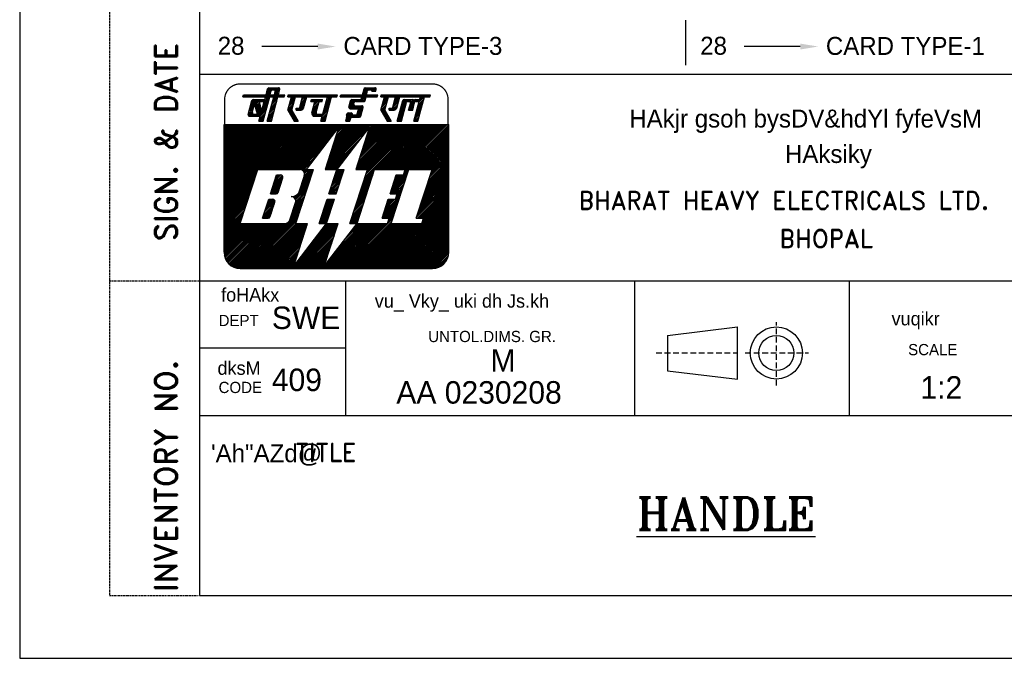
# Model space of a CAD drawing. Extents: x -1863 to -1443, y -136 to 458.
# Tile 1 of 4: x -1863 to -1644, y -136 to 6. Entities that reach past the tile are written whole.
import ezdxf
from ezdxf.enums import TextEntityAlignment as Align

# ---------------------------------------------------------------- set-up
doc = ezdxf.new("R2010")
doc.units = 0
doc.header["$LTSCALE"] = 0.1
doc.linetypes.add('DASHED', pattern=[0.75, 0.5, -0.25])
doc.linetypes.add('HIDDEN', pattern=[9.525, 6.35, -3.175])
doc.layers.get('0').update_dxf_attribs({"linetype": 'CONTINUOUS'})
doc.layers.add('6', color=2, linetype='CONTINUOUS')
doc.layers.add('TEXT', color=3, linetype='CONTINUOUS')
doc.styles.add('HINDI', font='hindi')
doc.styles.add('ROMAND', font='romand')
doc.styles.add('ROMANT', font='romant.shx')

# ---------------------------------------------------------------- blocks, each defined once
blk = doc.blocks.new('*X17')
at = {"color": 0}
for p, q in [((31.56, 28.02), (32.19, 28.65)), ((31.62, 28.26), (32.25, 28.89)), ((31.69, 28.51), (32.28, 29.1)), ((31.75, 28.75), (32.11, 29.1)), ((31.82, 28.99), (31.93, 29.1)), ((31.23, 26.81), (31.86, 27.44)), ((31.3, 27.06), (31.93, 27.68)), ((31.36, 27.3), (31.99, 27.93)), ((31.43, 27.54), (32.06, 28.17)), ((31.49, 27.78), (32.12, 28.41)), ((31.16, 26.39), (31.73, 26.96)), ((31.17, 26.57), (31.8, 27.2)), ((31.34, 26.39), (31.67, 26.72)), ((31.52, 26.39), (31.6, 26.48))]:
    blk.add_line(p, q, dxfattribs=at)
blk = doc.blocks.new('*X16')
at = {"color": 0}
for p, q in [((29.69, 27.92), (30.56, 28.79)), ((29.76, 28.17), (30.38, 28.79)), ((29.82, 28.41), (30.2, 28.79)), ((29.89, 28.65), (30.03, 28.79)), ((30.5, 28.56), (30.73, 28.79)), ((30.62, 27.97), (31.44, 28.79)), ((30.66, 28.54), (30.91, 28.79)), ((30.69, 28.21), (31.14, 28.67)), ((30.73, 28.44), (31.07, 28.77)), ((31.15, 28.67), (31.26, 28.79)), ((31.39, 28.56), (31.62, 28.79)), ((31.57, 28.56), (31.75, 28.75)), ((29.43, 26.96), (30.06, 27.59)), ((29.5, 27.2), (30.13, 27.83)), ((29.56, 27.44), (30.19, 28.07)), ((29.63, 27.68), (30.26, 28.31)), ((30.56, 27.73), (31.19, 28.36)), ((30.63, 27.62), (31.12, 28.12)), ((30.8, 27.62), (31.06, 27.88)), ((30.98, 27.62), (30.99, 27.64)), ((29.3, 26.47), (29.93, 27.1)), ((29.37, 26.72), (30, 27.34)), ((29.4, 26.39), (29.87, 26.86)), ((29.57, 26.39), (29.8, 26.62))]:
    blk.add_line(p, q, dxfattribs=at)
blk = doc.blocks.new('*X15')
at = {"color": 0}
for p, q in [((27.5, 27.86), (28.13, 28.49)), ((27.57, 28.1), (28.2, 28.73)), ((27.63, 28.34), (28.26, 28.97)), ((27.7, 28.58), (28.22, 29.1)), ((27.76, 28.82), (28.04, 29.1)), ((27.83, 29.06), (27.86, 29.1)), ((28.5, 27.62), (29.39, 28.5)), ((28.82, 28.12), (29.45, 28.74)), ((28.89, 28.36), (29.52, 28.99)), ((28.95, 28.6), (29.45, 29.1)), ((29.02, 28.84), (29.28, 29.1)), ((29.08, 29.08), (29.1, 29.1)), ((27.44, 27.62), (28.07, 28.24)), ((27.51, 27.51), (28, 28)), ((27.57, 27.39), (27.94, 27.76)), ((27.64, 27.28), (27.93, 27.57)), ((27.7, 27.17), (27.99, 27.46)), ((28.36, 27.65), (28.56, 27.85)), ((28.36, 27.83), (28.38, 27.85)), ((28.68, 27.62), (29.32, 28.26)), ((28.86, 27.62), (29.26, 28.02)), ((29.08, 27.67), (29.17, 27.76)), ((27.76, 27.06), (28.06, 27.35)), ((27.83, 26.95), (28.12, 27.24)), ((27.89, 26.83), (28.19, 27.13)), ((27.96, 26.72), (28.25, 27.01)), ((28.02, 26.61), (28.32, 26.9)), ((28.09, 26.5), (28.38, 26.79)), ((28.16, 26.39), (28.44, 26.68)), ((28.33, 26.39), (28.51, 26.56)), ((28.51, 26.39), (28.57, 26.45))]:
    blk.add_line(p, q, dxfattribs=at)
blk = doc.blocks.new('*X14')
at = {"color": 0}
for p, q in [((27.48, 29.25), (27.56, 29.33)), ((27.51, 29.1), (27.74, 29.33)), ((27.69, 29.1), (27.92, 29.33)), ((27.86, 29.1), (28.09, 29.33)), ((28.04, 29.1), (28.27, 29.33)), ((28.22, 29.1), (28.45, 29.33)), ((28.39, 29.1), (28.62, 29.33)), ((28.57, 29.1), (28.8, 29.33)), ((28.75, 29.1), (28.98, 29.33)), ((28.92, 29.1), (29.15, 29.33)), ((29.1, 29.1), (29.33, 29.33)), ((29.28, 29.1), (29.51, 29.33)), ((29.45, 29.1), (29.68, 29.33)), ((29.63, 29.1), (29.86, 29.33)), ((29.81, 29.1), (30.04, 29.33)), ((29.98, 29.1), (30.21, 29.33)), ((30.16, 29.1), (30.39, 29.33)), ((30.34, 29.1), (30.57, 29.33)), ((30.51, 29.1), (30.74, 29.33)), ((30.69, 29.1), (30.92, 29.33)), ((30.87, 29.1), (31.1, 29.33)), ((31.04, 29.1), (31.27, 29.33)), ((31.22, 29.1), (31.45, 29.33)), ((31.4, 29.1), (31.63, 29.33)), ((31.57, 29.1), (31.8, 29.33)), ((31.75, 29.1), (31.98, 29.33)), ((31.93, 29.1), (32.16, 29.33)), ((32.11, 29.1), (32.34, 29.33)), ((32.28, 29.1), (32.51, 29.33)), ((32.46, 29.1), (32.69, 29.33)), ((32.64, 29.1), (32.87, 29.33)), ((32.81, 29.1), (32.93, 29.22))]:
    blk.add_line(p, q, dxfattribs=at)
blk = doc.blocks.new('*X13')
at = {"color": 0}
for p, q in [((23.88, 27.95), (24.72, 28.79)), ((23.95, 28.19), (24.55, 28.79)), ((24.01, 28.43), (24.37, 28.79)), ((24.08, 28.67), (24.19, 28.79)), ((24.67, 28.56), (24.9, 28.79)), ((24.85, 28.56), (25.08, 28.79)), ((25.02, 28.56), (25.56, 29.1)), ((25.2, 28.56), (25.74, 29.1)), ((25.32, 29.03), (25.39, 29.1)), ((25.38, 28.56), (25.76, 28.94)), ((25.56, 28.56), (25.69, 28.7)), ((23.92, 27.81), (24.44, 28.33)), ((24.06, 27.77), (24.45, 28.17)), ((24.23, 27.77), (24.56, 28.1)), ((24.41, 27.77), (24.74, 28.1)), ((24.55, 26.85), (25.43, 27.73)), ((24.59, 27.77), (24.92, 28.1)), ((24.73, 26.85), (25.37, 27.49)), ((24.76, 27.77), (25.09, 28.1)), ((24.87, 27.34), (25.49, 27.96)), ((24.9, 27.72), (25.27, 28.1)), ((24.93, 27.59), (25.42, 28.07)), ((23.63, 26.99), (23.95, 27.31)), ((23.69, 27.23), (23.76, 27.29)), ((23.7, 26.88), (24.13, 27.31)), ((23.84, 26.85), (24.26, 27.26)), ((24.02, 26.85), (24.29, 27.12)), ((24.2, 26.85), (24.43, 27.08)), ((24.38, 26.85), (24.61, 27.08)), ((24.91, 26.85), (25.3, 27.25)), ((25.08, 26.85), (25.24, 27.01))]:
    blk.add_line(p, q, dxfattribs=at)
blk = doc.blocks.new('*X12')
at = {"color": 0}
for p, q in [((22.95, 29.14), (23.14, 29.33)), ((23.09, 29.1), (23.32, 29.33)), ((23.27, 29.1), (23.5, 29.33)), ((23.44, 29.1), (23.67, 29.33)), ((23.62, 29.1), (23.85, 29.33)), ((23.8, 29.1), (24.03, 29.33)), ((23.97, 29.1), (24.2, 29.33)), ((24.15, 29.1), (24.38, 29.33)), ((24.33, 29.1), (24.56, 29.33)), ((24.5, 29.1), (24.73, 29.33)), ((24.68, 29.1), (24.91, 29.33)), ((24.86, 29.1), (25.09, 29.33)), ((25.03, 29.1), (25.26, 29.33)), ((25.21, 29.1), (25.44, 29.33)), ((25.39, 29.1), (25.62, 29.33)), ((25.56, 29.1), (25.79, 29.33)), ((25.74, 29.1), (25.97, 29.33)), ((25.92, 29.1), (26.15, 29.33)), ((26.09, 29.1), (26.32, 29.33)), ((26.27, 29.1), (26.5, 29.33)), ((26.45, 29.1), (26.68, 29.33)), ((26.63, 29.1), (26.86, 29.33)), ((26.8, 29.1), (27.03, 29.33)), ((26.98, 29.1), (27.08, 29.2))]:
    blk.add_line(p, q, dxfattribs=at)
blk = doc.blocks.new('*X11')
at = {"color": 0}
for p, q in [((25.44, 29.33), (26.21, 30.1)), ((25.45, 29.52), (26.03, 30.1)), ((25.52, 29.76), (25.86, 30.1)), ((25.58, 30), (25.67, 30.09)), ((25.62, 29.33), (25.95, 29.66)), ((26.16, 29.87), (26.39, 30.1)), ((26.33, 29.87), (26.56, 30.1)), ((26.44, 29.8), (26.74, 30.1)), ((26.54, 29.72), (26.89, 30.07)), ((26.71, 29.72), (26.94, 29.95)), ((25.79, 29.33), (25.89, 29.42))]:
    blk.add_line(p, q, dxfattribs=at)
blk = doc.blocks.new('*X10')
at = {"color": 0}
for p, q in [((23.56, 26.39), (24.02, 26.85)), ((23.6, 26.61), (23.84, 26.85)), ((23.67, 26.85), (23.7, 26.88)), ((23.74, 26.39), (24.1, 26.75)), ((23.92, 26.39), (24.04, 26.51))]:
    blk.add_line(p, q, dxfattribs=at)
blk = doc.blocks.new('*X9')
at = {"color": 0}
for p, q in [((17.09, 29.11), (17.31, 29.33)), ((17.26, 29.1), (17.49, 29.33)), ((17.43, 29.1), (17.66, 29.33)), ((17.61, 29.1), (17.84, 29.33)), ((17.79, 29.1), (18.02, 29.33)), ((17.96, 29.1), (18.19, 29.33)), ((18.14, 29.1), (18.37, 29.33)), ((18.32, 29.1), (18.55, 29.33)), ((18.49, 29.1), (18.72, 29.33)), ((18.67, 29.1), (18.9, 29.33)), ((18.85, 29.1), (19.08, 29.33)), ((19.02, 29.1), (19.25, 29.33)), ((19.2, 29.1), (19.43, 29.33)), ((19.38, 29.1), (19.61, 29.33)), ((19.55, 29.1), (19.78, 29.33)), ((19.7, 28.71), (19.77, 28.79)), ((19.72, 28.56), (19.95, 28.79)), ((19.73, 29.1), (19.96, 29.33)), ((19.9, 28.56), (20.13, 28.79)), ((19.91, 29.1), (20.14, 29.33)), ((20.07, 28.56), (20.3, 28.79)), ((20.08, 29.1), (20.31, 29.33)), ((20.25, 28.56), (20.48, 28.79)), ((20.26, 29.1), (20.49, 29.33)), ((20.43, 28.56), (20.66, 28.79)), ((20.44, 29.1), (20.67, 29.33)), ((20.61, 29.1), (20.84, 29.33)), ((20.61, 28.56), (20.84, 28.79)), ((20.78, 28.56), (20.95, 28.73)), ((20.79, 29.1), (21.02, 29.33)), ((20.97, 29.1), (21.2, 29.33)), ((21.15, 29.1), (21.38, 29.33)), ((21.32, 29.1), (21.55, 29.33)), ((21.5, 29.1), (21.73, 29.33)), ((21.68, 29.1), (21.91, 29.33)), ((21.85, 29.1), (22.08, 29.33)), ((22.03, 29.1), (22.26, 29.33)), ((22.21, 29.1), (22.44, 29.33)), ((22.38, 29.1), (22.61, 29.33))]:
    blk.add_line(p, q, dxfattribs=at)
blk = doc.blocks.new('*X8')
at = {"color": 0}
for p, q in [((17.18, 27.97), (17.81, 28.59)), ((17.25, 28.21), (17.88, 28.84)), ((17.31, 28.45), (17.94, 29.08)), ((17.38, 28.69), (17.79, 29.1)), ((17.44, 28.93), (17.61, 29.1)), ((18.44, 27.98), (19.07, 28.61)), ((18.5, 28.22), (19.13, 28.85)), ((18.57, 28.47), (19.2, 29.09)), ((18.63, 28.71), (19.02, 29.1)), ((18.7, 28.95), (18.85, 29.1)), ((19.94, 27.89), (20.57, 28.52)), ((20, 28.13), (20.43, 28.56)), ((20.07, 28.38), (20.25, 28.56)), ((21.19, 27.91), (21.82, 28.54)), ((21.26, 28.15), (21.89, 28.78)), ((21.32, 28.39), (21.95, 29.02)), ((21.39, 28.63), (21.85, 29.1)), ((21.45, 28.88), (21.68, 29.1)), ((17.12, 27.72), (17.75, 28.35)), ((17.13, 27.56), (17.68, 28.11)), ((17.19, 27.44), (17.62, 27.87)), ((17.26, 27.33), (17.55, 27.63)), ((17.32, 27.22), (17.61, 27.51)), ((17.39, 27.11), (17.68, 27.4)), ((18.01, 27.73), (18.13, 27.85)), ((18.07, 27.62), (18.31, 27.85)), ((18.25, 27.62), (19, 28.37)), ((18.43, 27.62), (18.94, 28.13)), ((18.61, 27.62), (18.87, 27.89)), ((19.77, 27.2), (20.37, 27.8)), ((19.81, 27.41), (20.44, 28.04)), ((19.82, 27.07), (20.31, 27.56)), ((19.87, 27.65), (20.5, 28.28)), ((20.92, 26.93), (21.56, 27.57)), ((21, 27.19), (21.63, 27.81)), ((21.06, 27.43), (21.69, 28.06)), ((21.13, 27.67), (21.76, 28.3)), ((17.45, 27), (17.74, 27.29)), ((17.51, 26.88), (17.81, 27.18)), ((17.58, 26.77), (17.87, 27.06)), ((17.64, 26.66), (17.94, 26.95)), ((17.71, 26.55), (18, 26.84)), ((17.77, 26.44), (18.07, 26.73)), ((17.9, 26.39), (18.13, 26.62)), ((18.08, 26.39), (18.19, 26.5)), ((18.26, 26.39), (18.26, 26.39)), ((19.91, 26.98), (20.25, 27.32)), ((20.04, 26.93), (20.3, 27.19)), ((20.21, 26.93), (20.44, 27.16)), ((20.39, 26.93), (20.62, 27.16)), ((20.57, 26.93), (20.8, 27.16)), ((20.74, 26.93), (20.97, 27.16)), ((20.8, 26.46), (21.43, 27.09)), ((20.87, 26.7), (21.5, 27.33)), ((20.91, 26.39), (21.37, 26.85)), ((21.09, 26.39), (21.3, 26.61))]:
    blk.add_line(p, q, dxfattribs=at)
blk = doc.blocks.new('*X7')
at = {"color": 0}
for p, q in [((13.41, 28.26), (13.71, 28.56)), ((13.45, 28.12), (13.89, 28.56)), ((13.46, 28.49), (13.51, 28.54)), ((13.49, 27.98), (13.95, 28.44)), ((13.53, 27.85), (13.98, 28.3)), ((13.57, 27.71), (14.01, 28.16)), ((13.6, 27.57), (14.05, 28.02)), ((13.64, 27.43), (14.08, 27.87)), ((13.68, 27.29), (14.12, 27.73)), ((13.72, 27.16), (14.15, 27.59)), ((13.9, 27.16), (14.17, 27.43)), ((14.08, 27.16), (14.1, 27.18))]:
    blk.add_line(p, q, dxfattribs=at)
blk = doc.blocks.new('*X6')
at = {"color": 0}
for p, q in [((12.91, 27.94), (13.46, 28.49)), ((12.97, 28.18), (13.59, 28.79)), ((13.04, 28.42), (13.41, 28.79)), ((13.1, 28.66), (13.23, 28.79)), ((13.51, 28.54), (13.76, 28.79)), ((13.71, 28.56), (13.94, 28.79)), ((13.89, 28.56), (14.12, 28.79)), ((14.06, 28.56), (14.29, 28.79)), ((14.24, 28.56), (14.47, 28.79)), ((14.42, 28.56), (14.49, 28.63)), ((12.7, 27.02), (13.19, 27.51)), ((12.72, 27.21), (13.26, 27.76)), ((12.78, 27.45), (13.32, 28)), ((12.84, 27.69), (13.39, 28.24)), ((12.79, 26.94), (13.15, 27.29)), ((12.96, 26.93), (13.22, 27.18)), ((13.14, 26.93), (13.37, 27.16)), ((13.32, 26.93), (13.55, 27.16)), ((13.49, 26.93), (13.72, 27.16)), ((13.67, 26.93), (13.9, 27.16)), ((13.85, 26.93), (14.08, 27.16)), ((14.03, 26.93), (14.04, 26.94))]:
    blk.add_line(p, q, dxfattribs=at)
blk = doc.blocks.new('*X5')
at = {"color": 0}
for p, q in [((12.13, 29.1), (12.36, 29.33)), ((12.15, 29.3), (12.18, 29.33)), ((12.31, 29.1), (12.54, 29.33)), ((12.48, 29.1), (12.71, 29.33)), ((12.66, 29.1), (12.89, 29.33)), ((12.84, 29.1), (13.07, 29.33)), ((13.01, 29.1), (13.24, 29.33)), ((13.19, 29.1), (13.42, 29.33)), ((13.37, 29.1), (13.6, 29.33)), ((13.54, 29.1), (13.77, 29.33)), ((13.72, 29.1), (13.95, 29.33)), ((13.9, 29.1), (14.13, 29.33)), ((14.07, 29.1), (14.3, 29.33)), ((14.25, 29.1), (14.48, 29.33)), ((14.43, 29.1), (14.66, 29.33)), ((14.6, 29.1), (14.83, 29.33)), ((14.78, 29.1), (15.01, 29.33)), ((14.96, 29.1), (15.19, 29.33)), ((15.13, 29.1), (15.36, 29.33)), ((15.31, 29.1), (15.54, 29.33)), ((15.49, 29.1), (15.72, 29.33)), ((15.66, 29.1), (15.89, 29.33)), ((15.84, 29.1), (16.07, 29.33)), ((16.02, 29.1), (16.25, 29.33)), ((16.2, 29.1), (16.43, 29.33)), ((16.37, 29.1), (16.6, 29.33)), ((16.55, 29.1), (16.76, 29.31))]:
    blk.add_line(p, q, dxfattribs=at)
blk = doc.blocks.new('*X4')
at = {"color": 0}
for p, q in [((14.69, 29.36), (15.43, 30.1)), ((14.75, 29.6), (15.25, 30.1)), ((14.81, 29.84), (15.07, 30.1)), ((14.83, 29.33), (15.25, 29.74)), ((15.37, 29.87), (15.6, 30.1)), ((15.55, 29.87), (15.78, 30.1)), ((15.62, 29.41), (16.21, 30)), ((15.67, 29.81), (15.96, 30.1)), ((15.68, 29.65), (16.12, 30.09)), ((15.72, 29.33), (16.18, 29.79)), ((15.01, 29.33), (15.18, 29.5)), ((15.89, 29.33), (16.12, 29.55))]:
    blk.add_line(p, q, dxfattribs=at)
blk = doc.blocks.new('*X3')
at = {"color": 0}
for p, q in [((14.3, 27.91), (14.93, 28.54)), ((14.36, 28.15), (14.99, 28.78)), ((14.43, 28.39), (15.05, 29.02)), ((14.49, 28.63), (14.96, 29.1)), ((14.56, 28.87), (14.78, 29.1)), ((15.23, 27.96), (15.86, 28.59)), ((15.29, 28.2), (15.92, 28.83)), ((15.36, 28.44), (15.99, 29.07)), ((15.42, 28.68), (15.84, 29.1)), ((15.49, 28.92), (15.66, 29.1)), ((14.04, 26.94), (14.67, 27.57)), ((14.1, 27.18), (14.73, 27.81)), ((14.17, 27.43), (14.8, 28.05)), ((14.23, 27.67), (14.86, 28.3)), ((14.97, 26.99), (15.6, 27.62)), ((15.04, 27.23), (15.66, 27.86)), ((15.1, 27.48), (15.73, 28.1)), ((15.17, 27.72), (15.79, 28.34)), ((13.91, 26.46), (14.54, 27.09)), ((13.97, 26.7), (14.6, 27.33)), ((14.02, 26.39), (14.47, 26.85)), ((14.19, 26.39), (14.41, 26.61)), ((14.84, 26.51), (15.47, 27.14)), ((14.9, 26.39), (15.41, 26.9)), ((14.91, 26.75), (15.54, 27.38)), ((15.08, 26.39), (15.34, 26.65)), ((15.25, 26.39), (15.28, 26.41))]:
    blk.add_line(p, q, dxfattribs=at)
blk = doc.blocks.new('*X2')
at = {"color": 0}
for p, q in [((10, 17.42), (18.58, 26)), ((10, 17.6), (18.4, 26)), ((10, 17.78), (18.22, 26)), ((10, 17.95), (18.05, 26)), ((10, 18.13), (17.87, 26)), ((10, 18.31), (17.69, 26)), ((10, 18.49), (17.51, 26)), ((10, 18.66), (17.34, 26)), ((10, 18.84), (17.16, 26)), ((10, 19.02), (16.98, 26)), ((10, 19.19), (16.81, 26)), ((10, 19.37), (16.63, 26)), ((10, 19.55), (16.45, 26)), ((10, 19.72), (16.28, 26)), ((10, 19.9), (16.1, 26)), ((10, 20.08), (15.92, 26)), ((10, 20.25), (15.75, 26)), ((10, 20.43), (15.57, 26)), ((10, 20.61), (15.39, 26)), ((10, 20.78), (15.22, 26)), ((10, 20.96), (15.04, 26)), ((10, 21.14), (14.86, 26)), ((10, 21.31), (14.69, 26)), ((10, 21.49), (14.51, 26)), ((10, 21.67), (14.33, 26)), ((10, 21.84), (14.16, 26)), ((10, 22.02), (13.98, 26)), ((10, 22.2), (13.8, 26)), ((10, 22.37), (13.63, 26)), ((10, 22.55), (13.45, 26)), ((10, 22.73), (13.27, 26)), ((10, 22.9), (13.1, 26)), ((10, 23.08), (12.92, 26)), ((10, 23.26), (12.74, 26)), ((10, 23.44), (12.56, 26)), ((10, 23.61), (12.39, 26)), ((10, 23.79), (12.21, 26)), ((10, 23.97), (12.03, 26)), ((10, 24.14), (11.86, 26)), ((10, 24.32), (11.68, 26)), ((10, 24.5), (11.5, 26)), ((10, 24.67), (11.33, 26)), ((10, 24.85), (11.15, 26)), ((10, 25.03), (10.97, 26)), ((10, 25.2), (10.8, 26)), ((10, 25.38), (10.62, 26)), ((10, 25.56), (10.44, 26)), ((10, 25.73), (10.27, 26)), ((10, 25.91), (10.09, 26)), ((13.75, 21), (18.75, 26)), ((13.93, 21), (18.93, 26)), ((14.11, 21), (19.11, 26)), ((14.28, 21), (19.28, 26)), ((14.46, 21), (19.46, 26)), ((14.64, 21), (19.64, 26)), ((14.81, 21), (19.81, 26)), ((14.99, 21), (19.99, 26)), ((15.17, 21), (20.17, 26)), ((15.34, 21), (20.34, 26)), ((15.52, 21), (20.52, 26)), ((15.7, 21), (20.7, 26)), ((15.87, 21), (20.87, 26)), ((16.05, 21), (21.05, 26)), ((16.23, 21), (21.23, 26)), ((16.4, 21), (21.4, 26)), ((16.58, 21), (21.58, 26)), ((16.76, 21), (21.76, 26)), ((16.93, 21), (21.93, 26)), ((17.11, 21), (22.11, 26)), ((17.29, 21), (22.29, 26)), ((17.46, 21), (22.46, 26)), ((17.64, 21), (22.64, 26)), ((17.82, 21), (22.82, 26)), ((17.99, 21), (22.99, 26)), ((18.17, 21), (22.37, 25.2)), ((21.28, 21.11), (26.18, 26)), ((21.35, 21), (26.35, 26)), ((21.37, 21.37), (26, 26)), ((21.45, 21.63), (25.82, 26)), ((21.53, 21), (25.9, 25.37)), ((21.54, 21.89), (25.65, 26)), ((21.62, 22.16), (25.47, 26)), ((21.71, 22.42), (25.29, 26)), ((21.8, 22.68), (25.12, 26)), ((21.88, 22.94), (24.94, 26)), ((21.97, 23.2), (24.76, 26)), ((22.05, 23.46), (24.59, 26)), ((22.14, 23.73), (24.41, 26)), ((22.22, 23.99), (24.23, 26)), ((22.31, 24.25), (24.06, 26)), ((22.39, 24.51), (23.88, 26)), ((22.48, 24.77), (23.7, 26)), ((22.56, 25.04), (23.53, 26)), ((22.65, 25.3), (23.35, 26)), ((22.73, 25.56), (23.17, 26)), ((24.7, 21.17), (29.54, 26)), ((24.71, 21), (29.71, 26)), ((24.79, 21.43), (29.36, 26)), ((24.87, 21.69), (29.18, 26)), ((24.89, 21), (29.89, 26)), ((24.96, 21.95), (29.01, 26)), ((25.04, 22.22), (28.83, 26)), ((25.07, 21), (30.07, 26)), ((25.13, 22.48), (28.65, 26)), ((25.21, 22.74), (28.47, 26)), ((25.24, 21), (30.24, 26)), ((25.3, 23), (28.3, 26)), ((25.39, 23.26), (28.12, 26)), ((25.42, 21), (30.42, 26)), ((25.47, 23.53), (27.94, 26)), ((25.56, 23.79), (27.77, 26)), ((25.6, 21), (30.6, 26)), ((25.61, 19.95), (31.66, 26)), ((25.64, 24.05), (27.59, 26)), ((25.69, 20.21), (31.48, 26)), ((25.73, 24.31), (27.41, 26)), ((25.77, 21), (30.77, 26)), ((25.78, 20.48), (31.3, 26)), ((25.81, 24.57), (27.24, 26)), ((25.86, 20.74), (31.13, 26)), ((25.9, 24.83), (27.06, 26)), ((25.95, 21), (30.95, 26)), ((25.98, 25.1), (26.88, 26)), ((26.07, 25.36), (26.71, 26)), ((26.15, 25.62), (26.53, 26)), ((26.83, 21), (31.83, 26)), ((27.01, 21), (32.01, 26)), ((27.19, 21), (32.19, 26)), ((27.36, 21), (32.36, 26)), ((27.54, 21), (32.54, 26)), ((27.72, 21), (32.72, 26)), ((27.89, 21), (32.89, 26)), ((28.07, 21), (33.07, 26)), ((28.25, 21), (33.25, 26)), ((28.42, 21), (33.42, 26)), ((28.6, 21), (33.6, 26)), ((28.78, 21), (33.78, 26)), ((28.95, 21), (33.95, 26)), ((29.13, 21), (34.13, 26)), ((29.31, 21), (34.31, 26)), ((29.49, 21), (34.49, 26)), ((29.66, 21), (34.66, 26)), ((29.84, 21), (34.84, 26)), ((29.96, 20.41), (35, 25.45)), ((30.02, 21), (35, 25.98)), ((30.04, 20.67), (35, 25.63)), ((30.13, 20.94), (35, 25.81)), ((30.72, 21), (35, 25.28)), ((18.35, 21), (21.79, 24.44)), ((21.71, 21), (25.32, 24.62)), ((30.9, 21), (35, 25.1)), ((31.08, 21), (35, 24.92)), ((31.25, 21), (35, 24.75)), ((31.43, 21), (35, 24.57)), ((31.61, 21), (35, 24.39)), ((31.78, 21), (35, 24.22)), ((18.52, 21), (21.21, 23.68)), ((21.88, 21), (24.74, 23.86)), ((22.06, 21), (24.16, 23.1)), ((31.96, 21), (35, 24.04)), ((32.14, 21), (35, 23.86)), ((32.31, 21), (35, 23.69)), ((32.49, 21), (35, 23.51)), ((32.67, 21), (35, 23.33)), ((32.84, 21), (35, 23.16)), ((18.66, 20.96), (20.62, 22.92)), ((18.77, 20.89), (20.04, 22.16)), ((22.24, 21), (23.58, 22.34)), ((32.7, 19.62), (35, 21.92)), ((32.79, 19.88), (35, 22.1)), ((32.87, 20.14), (35, 22.27)), ((32.96, 20.41), (35, 22.45)), ((33.02, 21), (35, 22.98)), ((33.04, 20.67), (35, 22.63)), ((33.13, 20.93), (35, 22.8)), ((10, 17.25), (13.75, 21)), ((18.77, 19.83), (19.94, 21)), ((18.85, 20.09), (19.76, 21)), ((18.86, 20.8), (19.46, 21.4)), ((18.92, 20.69), (19.23, 21)), ((18.94, 20.35), (19.59, 21)), ((18.96, 20.55), (19.41, 21)), ((22.1, 19.63), (23.29, 20.81)), ((22.19, 19.89), (23.3, 21)), ((22.27, 20.15), (23.12, 21)), ((22.36, 20.41), (22.94, 21)), ((22.41, 21), (22.99, 21.58)), ((22.44, 20.68), (22.77, 21)), ((22.53, 20.94), (22.59, 21)), ((25.52, 19.69), (26.71, 20.88)), ((32.19, 18.05), (35, 20.86)), ((32.28, 18.31), (35, 21.03)), ((32.36, 18.57), (35, 21.21)), ((32.45, 18.83), (35, 21.39)), ((32.53, 19.1), (35, 21.56)), ((32.62, 19.36), (35, 21.74)), ((10, 17.07), (13.66, 20.73)), ((10, 16.89), (13.58, 20.47)), ((10, 16.72), (13.49, 20.21)), ((10, 16.54), (13.41, 19.95)), ((18.43, 18.78), (19.61, 19.97)), ((18.51, 19.04), (19.7, 20.23)), ((18.6, 19.31), (19.78, 20.49)), ((18.68, 19.57), (19.87, 20.75)), ((21.76, 18.58), (22.95, 19.77)), ((21.85, 18.84), (23.03, 20.03)), ((21.93, 19.11), (23.12, 20.29)), ((22.02, 19.37), (23.2, 20.55)), ((25.18, 18.64), (26.37, 19.83)), ((25.27, 18.9), (26.45, 20.09)), ((25.35, 19.17), (26.54, 20.35)), ((25.44, 19.43), (26.62, 20.61)), ((28.52, 18.44), (30.3, 20.22)), ((28.55, 18.3), (30.21, 19.96)), ((28.6, 18.7), (30.38, 20.48)), ((28.69, 18.97), (30.47, 20.74)), ((28.77, 19.23), (29.95, 20.4)), ((28.86, 19.49), (29.77, 20.4)), ((28.94, 19.75), (29.59, 20.4)), ((29.03, 20.01), (29.42, 20.4)), ((29.11, 20.28), (29.24, 20.4)), ((31.68, 16.48), (35, 19.8)), ((31.77, 16.74), (35, 19.97)), ((31.85, 17), (35, 20.15)), ((31.94, 17.26), (35, 20.33)), ((32.02, 17.52), (35, 20.5)), ((32.11, 17.79), (35, 20.68)), ((10, 16.36), (13.32, 19.69)), ((10, 16.19), (13.24, 19.42)), ((10, 16.01), (13.15, 19.16)), ((10, 15.83), (13.07, 18.9)), ((10, 15.66), (12.98, 18.64)), ((17.85, 17.85), (19.44, 19.44)), ((17.92, 17.75), (19.36, 19.18)), ((17.97, 17.62), (19.27, 18.92)), ((17.98, 17.45), (19.19, 18.66)), ((18.34, 18.52), (19.53, 19.71)), ((21.68, 18.32), (22.86, 19.51)), ((21.84, 18.3), (22.78, 19.24)), ((22.01, 18.3), (22.69, 18.98)), ((22.19, 18.3), (22.61, 18.72)), ((24.84, 17.6), (26.03, 18.78)), ((24.93, 17.86), (26.11, 19.04)), ((25.01, 18.12), (26.2, 19.3)), ((25.1, 18.38), (26.28, 19.57)), ((28.73, 18.3), (30.13, 19.7)), ((28.91, 18.3), (30.04, 19.43)), ((29.08, 18.3), (29.96, 19.17)), ((29.19, 18.06), (29.79, 18.65)), ((29.26, 18.3), (29.87, 18.91)), ((31.42, 15.69), (35, 19.27)), ((31.51, 15.95), (35, 19.44)), ((31.51, 15.6), (35, 19.09)), ((31.59, 16.22), (35, 19.62)), ((31.69, 15.6), (35, 18.91)), ((31.86, 15.6), (35, 18.74)), ((10, 15.48), (12.9, 18.38)), ((10, 15.3), (12.81, 18.12)), ((10, 15.13), (12.73, 17.85)), ((10, 14.95), (12.64, 17.59)), ((17.63, 17.98), (17.66, 18.01)), ((17.66, 16.43), (18.85, 17.61)), ((17.75, 17.93), (17.91, 18.09)), ((17.75, 16.69), (18.93, 17.87)), ((17.83, 16.95), (19.02, 18.13)), ((17.92, 17.21), (19.1, 18.4)), ((21.08, 16.49), (22.27, 17.67)), ((21.17, 16.75), (22.12, 17.7)), ((21.25, 17.01), (21.94, 17.7)), ((21.34, 17.27), (21.77, 17.7)), ((21.42, 17.53), (21.59, 17.7)), ((22.37, 18.3), (22.52, 18.46)), ((24.5, 16.55), (25.69, 17.73)), ((24.59, 16.81), (25.77, 17.99)), ((24.67, 17.07), (25.86, 18.26)), ((24.76, 17.33), (25.94, 18.52)), ((27.15, 10), (35, 17.85)), ((27.32, 10), (35, 17.68)), ((27.67, 15.82), (29.45, 17.6)), ((27.75, 16.09), (29.53, 17.86)), ((27.84, 16.35), (29.62, 18.12)), ((27.92, 16.61), (29.01, 17.7)), ((28.01, 16.87), (28.84, 17.7)), ((28.09, 17.13), (28.66, 17.7)), ((28.18, 17.39), (28.48, 17.7)), ((28.26, 17.66), (28.31, 17.7)), ((29.11, 17.79), (29.7, 18.39)), ((32.01, 15.04), (35, 18.03)), ((32.04, 15.6), (35, 18.56)), ((32.1, 15.31), (35, 18.21)), ((32.18, 15.57), (35, 18.38)), ((10, 14.77), (12.56, 17.33)), ((10, 14.6), (12.47, 17.07)), ((10, 14.42), (12.39, 16.81)), ((10, 14.24), (12.3, 16.54)), ((17.32, 15.38), (18.51, 16.56)), ((17.41, 15.64), (18.59, 16.83)), ((17.49, 15.9), (18.68, 17.09)), ((17.58, 16.16), (18.76, 17.35)), ((20.74, 15.44), (21.93, 16.62)), ((20.83, 15.7), (22.01, 16.89)), ((20.91, 15.96), (22.1, 17.15)), ((21, 16.23), (22.18, 17.41)), ((24.16, 15.5), (25.35, 16.69)), ((24.25, 15.76), (25.43, 16.95)), ((24.33, 16.02), (25.52, 17.21)), ((24.42, 16.29), (25.6, 17.47)), ((27.5, 10), (35, 17.5)), ((27.62, 15.6), (29.36, 17.34)), ((27.68, 10), (35, 17.32)), ((27.8, 15.6), (29.27, 17.08)), ((27.85, 10), (35, 17.15)), ((27.97, 15.6), (29.19, 16.82)), ((28.03, 10), (35, 16.97)), ((28.15, 15.6), (29.1, 16.55)), ((28.21, 10), (35, 16.79)), ((28.38, 10), (35, 16.62)), ((28.56, 10), (35, 16.44)), ((10, 14.07), (12.22, 16.28)), ((10, 13.89), (12.13, 16.02)), ((10, 13.71), (12.05, 15.76)), ((10, 13.54), (11.96, 15.5)), ((12.12, 10), (18.42, 16.3)), ((12.3, 10), (18.34, 16.04)), ((12.47, 10), (18.25, 15.78)), ((12.65, 10), (18.17, 15.52)), ((20.66, 15.18), (21.84, 16.36)), ((20.66, 15), (21.76, 16.1)), ((20.83, 15), (21.67, 15.84)), ((21.01, 15), (21.59, 15.58)), ((23.26, 10), (28.76, 15.51)), ((24.02, 15), (25.18, 16.16)), ((24.08, 15.24), (25.26, 16.42)), ((24.19, 15), (25.09, 15.9)), ((24.37, 15), (25.01, 15.64)), ((24.55, 15), (24.92, 15.38)), ((28.26, 15.18), (28.85, 15.77)), ((28.33, 15.6), (29.02, 16.29)), ((28.34, 15.44), (28.93, 16.03)), ((28.74, 10), (35, 16.26)), ((28.92, 10), (35, 16.08)), ((29.09, 10), (35, 15.91)), ((29.27, 10), (35, 15.73)), ((29.45, 10), (35, 15.55)), ((29.62, 10), (35, 15.38)), ((10, 13.36), (11.88, 15.24)), ((10, 11.77), (13.23, 15)), ((10, 11.94), (13.06, 15)), ((10, 12.12), (12.88, 15)), ((10, 12.3), (12.7, 15)), ((10, 12.47), (12.53, 15)), ((10, 12.65), (12.35, 15)), ((10, 12.83), (12.17, 15)), ((10, 13.01), (11.99, 15)), ((10, 13.18), (11.82, 15)), ((10.01, 11.6), (13.41, 15)), ((10.03, 11.45), (13.59, 15)), ((10.07, 11.31), (13.76, 15)), ((10.11, 11.17), (13.94, 15)), ((10.16, 11.05), (14.12, 15)), ((10.22, 10.93), (14.29, 15)), ((10.29, 10.82), (14.47, 15)), ((10.36, 10.72), (14.65, 15)), ((10.44, 10.62), (14.82, 15)), ((10.53, 10.53), (15, 15)), ((10.62, 10.44), (15.18, 15)), ((10.72, 10.36), (15.35, 15)), ((10.82, 10.29), (15.53, 15)), ((10.93, 10.22), (15.71, 15)), ((11.05, 10.16), (15.88, 15)), ((11.17, 10.11), (16.06, 15)), ((11.31, 10.07), (16.24, 15)), ((11.45, 10.03), (16.41, 15)), ((11.6, 10.01), (16.59, 15)), ((11.77, 10), (16.77, 15)), ((11.94, 10), (16.99, 15.04)), ((12.83, 10), (18.08, 15.25)), ((13.01, 10), (18.01, 15)), ((13.18, 10), (18.18, 15)), ((13.36, 10), (18.36, 15)), ((13.54, 10), (18.54, 15)), ((13.71, 10), (18.71, 15)), ((13.89, 10), (18.89, 15)), ((14.07, 10), (19.07, 15)), ((14.24, 10), (19.24, 15)), ((14.42, 10), (19.24, 14.82)), ((14.6, 10), (19.16, 14.56)), ((14.77, 10), (19.07, 14.3)), ((17.6, 10), (22.6, 15)), ((17.78, 10), (22.66, 14.88)), ((17.95, 10), (22.58, 14.62)), ((18.03, 10.6), (22.42, 15)), ((18.13, 10), (22.49, 14.36)), ((18.61, 11.36), (22.25, 15)), ((19.19, 12.12), (22.07, 15)), ((19.77, 12.88), (21.89, 15)), ((20.35, 13.64), (21.72, 15)), ((20.94, 14.4), (21.54, 15)), ((20.96, 10), (25.96, 15)), ((21.14, 10), (26.14, 15)), ((21.19, 15), (21.5, 15.32)), ((21.31, 10), (26.31, 15)), ((21.36, 15), (21.42, 15.05)), ((21.49, 10), (26.49, 15)), ((21.56, 10.78), (25.78, 15)), ((21.67, 10), (26.67, 15)), ((21.84, 10), (26.84, 15)), ((22.02, 10), (27.02, 15)), ((22.14, 11.54), (25.61, 15)), ((22.2, 10), (27.2, 15)), ((22.37, 10), (27.37, 15)), ((22.55, 10), (27.55, 15)), ((22.73, 12.3), (25.43, 15)), ((22.73, 10), (27.73, 15)), ((22.9, 10), (27.9, 15)), ((23.08, 10), (28.08, 15)), ((23.31, 13.06), (25.25, 15)), ((23.44, 10), (28.68, 15.24)), ((23.61, 10), (28.61, 15)), ((23.79, 10), (28.79, 15)), ((23.89, 13.81), (25.08, 15)), ((23.97, 10), (28.97, 15)), ((24.14, 10), (29.14, 15)), ((24.32, 10), (29.32, 15)), ((24.47, 14.57), (24.9, 15)), ((24.5, 10), (29.5, 15)), ((24.67, 10), (29.67, 15)), ((24.72, 15), (24.84, 15.11)), ((24.85, 10), (29.85, 15)), ((25.03, 10), (30.03, 15)), ((25.2, 10), (30.2, 15)), ((25.38, 10), (30.38, 15)), ((25.56, 10), (30.56, 15)), ((25.73, 10), (30.73, 15)), ((25.91, 10), (30.91, 15)), ((26.09, 10), (31.09, 15)), ((26.26, 10), (31.26, 15)), ((26.44, 10), (31.44, 15)), ((26.62, 10), (31.62, 15)), ((26.79, 10), (31.79, 15)), ((26.97, 10), (31.97, 15)), ((29.8, 10), (35, 15.2)), ((29.98, 10), (35, 15.02)), ((30.15, 10), (35, 14.85)), ((30.33, 10), (35, 14.67)), ((30.51, 10), (35, 14.49)), ((30.68, 10), (35, 14.32)), ((14.95, 10), (18.99, 14.04)), ((15.13, 10), (18.9, 13.78)), ((15.3, 10), (18.82, 13.51)), ((15.48, 10), (18.73, 13.25)), ((18.31, 10), (22.41, 14.1)), ((18.49, 10), (22.32, 13.84)), ((18.66, 10), (22.24, 13.57)), ((18.84, 10), (22.15, 13.31)), ((30.86, 10), (35, 14.14)), ((31.04, 10), (35, 13.96)), ((31.21, 10), (35, 13.79)), ((31.39, 10), (35, 13.61)), ((31.57, 10), (35, 13.43)), ((31.74, 10), (35, 13.26)), ((15.66, 10), (18.65, 12.99)), ((15.83, 10), (18.56, 12.73)), ((16.01, 10), (18.48, 12.47)), ((16.19, 10), (18.39, 12.2)), ((19.02, 10), (22.07, 13.05)), ((19.19, 10), (21.98, 12.79)), ((19.37, 10), (21.9, 12.53)), ((19.55, 10), (21.81, 12.27)), ((31.92, 10), (35, 13.08)), ((32.1, 10), (35, 12.9)), ((32.27, 10), (35, 12.73)), ((32.45, 10), (35, 12.55)), ((32.63, 10), (35, 12.37)), ((32.8, 10), (35, 12.2)), ((16.36, 10), (18.31, 11.94)), ((16.54, 10), (18.22, 11.68)), ((16.72, 10), (18.14, 11.42)), ((16.89, 10), (18.05, 11.16)), ((19.72, 10), (21.73, 12)), ((19.9, 10), (21.64, 11.74)), ((20.08, 10), (21.56, 11.48)), ((20.25, 10), (21.47, 11.22)), ((20.43, 10), (21.39, 10.96)), ((32.98, 10), (35, 12.02)), ((33.16, 10), (35, 11.84)), ((33.34, 10.01), (34.99, 11.66)), ((33.54, 10.03), (34.97, 11.46)), ((33.79, 10.1), (34.9, 11.21)), ((17.07, 10), (17.97, 10.9)), ((17.25, 10), (17.88, 10.63)), ((17.42, 10), (17.8, 10.37)), ((20.61, 10), (21.3, 10.69)), ((20.78, 10), (21.22, 10.43)), ((34.11, 10.25), (34.75, 10.89))]:
    blk.add_line(p, q, dxfattribs=at)
blk = doc.blocks.new('*X1')
at = {"color": 0}
for p, q in [((15.28, 18.64), (16.47, 19.83)), ((15.37, 18.9), (16.55, 20.09)), ((15.45, 19.17), (16.54, 20.25)), ((15.54, 19.43), (16.46, 20.35)), ((15.62, 19.69), (16.33, 20.4)), ((15.71, 19.95), (16.16, 20.4)), ((15.79, 20.21), (15.98, 20.4)), ((15.2, 18.38), (16.38, 19.57)), ((15.29, 18.3), (16.3, 19.3)), ((15.47, 18.3), (16.21, 19.04)), ((15.65, 18.3), (16.13, 18.78)), ((14.6, 16.55), (15.64, 17.59)), ((14.69, 16.81), (15.55, 17.67)), ((14.77, 17.07), (15.4, 17.7)), ((14.86, 17.33), (15.23, 17.7)), ((14.94, 17.59), (15.05, 17.7)), ((15.83, 18.3), (16.04, 18.52)), ((14.35, 15.76), (15.53, 16.95)), ((14.36, 15.6), (15.45, 16.68)), ((14.43, 16.02), (15.62, 17.21)), ((14.52, 16.29), (15.68, 17.45)), ((14.54, 15.6), (15.36, 16.42)), ((14.72, 15.6), (15.28, 16.16)), ((14.89, 15.6), (15.19, 15.9))]:
    blk.add_line(p, q, dxfattribs=at)
blk = doc.blocks.new('MONO1')
for p, q in [((7.18, 24.08), (7.35, 24.74)), ((7.5, 24.85), (8.57, 24.85)), ((7.64, 24.08), (7.75, 24.51)), ((7.9, 24.62), (8.05, 24.62)), ((8.1, 24.08), (8.19, 24.43)), ((8.56, 24.08), (8.71, 24.66)), ((17.9, 24.08), (18.08, 24.74)), ((18.22, 24.85), (19.29, 24.85)), ((18.36, 24.08), (18.48, 24.51)), ((18.62, 24.62), (18.87, 24.62)), ((18.93, 24.47), (18.94, 24.52)), ((18.93, 24.47), (19.39, 24.47)), ((19.39, 24.47), (19.44, 24.66)), ((4.6, 23.85), (4.66, 24.08)), ((4.6, 23.85), (7.12, 23.85)), ((4.66, 24.08), (7.18, 24.08)), ((5.19, 21.87), (5.61, 23.43)), ((5.65, 22.1), (5.9, 23.03)), ((5.75, 23.54), (7.03, 23.54)), ((5.9, 23.03), (5.95, 23.2)), ((6.22, 21.91), (5.9, 23.03)), ((6.09, 23.31), (6.42, 23.31)), ((6.42, 23.31), (6.97, 23.31)), ((6.42, 23.31), (6.68, 22.23)), ((6.68, 22.23), (6.97, 23.31)), ((6.85, 21.14), (7.58, 23.85)), ((6.97, 23.31), (7.03, 23.54)), ((7.03, 23.54), (7.12, 23.85)), ((7.12, 23.85), (7.58, 23.85)), ((7.18, 24.08), (7.64, 24.08)), ((7.31, 21.14), (8.04, 23.85)), ((7.58, 23.85), (8.04, 23.85)), ((7.64, 24.08), (8.1, 24.08)), ((7.77, 21.14), (8.5, 23.85)), ((8.04, 23.85), (8.5, 23.85)), ((8.1, 24.08), (8.56, 24.08)), ((8.5, 23.85), (9.2, 23.85)), ((8.56, 24.08), (9.26, 24.08)), ((9.2, 23.85), (9.26, 24.08)), ((9.59, 23.85), (9.65, 24.08)), ((9.59, 22.37), (9.99, 23.85)), ((9.59, 23.85), (9.99, 23.85)), ((9.65, 24.08), (15.11, 24.08)), ((9.99, 23.85), (10.45, 23.85)), ((10.05, 22.37), (10.45, 23.85)), ((10.45, 23.85), (11.24, 23.85)), ((10.93, 22.71), (11.24, 23.85)), ((11.24, 23.85), (11.7, 23.85)), ((11.36, 22.59), (11.7, 23.85)), ((11.7, 23.85), (14.01, 23.85)), ((12.16, 23.31), (12.22, 23.54)), ((12.16, 23.31), (12.62, 23.31)), ((12.22, 23.54), (13.47, 23.54)), ((12.28, 22.05), (12.62, 23.31)), ((12.62, 23.31), (13.08, 23.31)), ((12.75, 22.1), (13.08, 23.31)), ((13.08, 23.31), (13.41, 23.31)), ((13.29, 21.14), (14.01, 23.85)), ((13.41, 23.31), (13.47, 23.54)), ((13.75, 21.14), (14.47, 23.85)), ((14.01, 23.85), (14.47, 23.85)), ((14.47, 23.85), (15.05, 23.85)), ((15.05, 23.85), (15.11, 24.08)), ((15.44, 23.85), (15.5, 24.08)), ((15.44, 23.85), (17.84, 23.85)), ((15.5, 24.08), (17.9, 24.08)), ((16.38, 22.71), (16.58, 23.43)), ((16.72, 23.54), (17.64, 23.54)), ((16.93, 23.04), (16.98, 23.2)), ((17.12, 23.31), (18.04, 23.31)), ((17.79, 23.65), (17.84, 23.85)), ((17.84, 23.85), (18.3, 23.85)), ((17.9, 24.08), (18.36, 24.08)), ((18.19, 23.42), (18.3, 23.85)), ((18.3, 23.85), (19.55, 23.85)), ((18.36, 24.08), (19.61, 24.08)), ((19.55, 23.85), (19.61, 24.08)), ((19.94, 23.85), (20, 24.08)), ((19.94, 22.37), (20.34, 23.85)), ((19.94, 23.85), (20.34, 23.85)), ((20, 24.08), (25.46, 24.08)), ((20.34, 23.85), (20.8, 23.85)), ((20.4, 22.37), (20.8, 23.85)), ((20.8, 23.85), (21.59, 23.85)), ((21.28, 22.71), (21.59, 23.85)), ((21.59, 23.85), (22.05, 23.85)), ((21.71, 22.59), (22.05, 23.85)), ((21.78, 21.14), (22.39, 23.43)), ((22.05, 23.85), (24.35, 23.85)), ((22.24, 21.14), (22.79, 23.2)), ((22.54, 23.54), (23.49, 23.54)), ((22.94, 23.31), (23.09, 23.31)), ((23.03, 22.37), (23.23, 23.12)), ((23.49, 22.37), (23.71, 23.2)), ((23.62, 21.14), (24.2, 23.31)), ((23.64, 23.39), (23.64, 23.39)), ((23.64, 23.39), (23.64, 23.39)), ((23.79, 23.54), (24.26, 23.54)), ((23.86, 23.31), (24.2, 23.31)), ((24.08, 21.14), (24.81, 23.85)), ((24.2, 23.31), (24.26, 23.54)), ((24.26, 23.54), (24.35, 23.85)), ((24.35, 23.85), (24.81, 23.85)), ((24.81, 23.85), (25.4, 23.85)), ((25.4, 23.85), (25.46, 24.08)), ((6.6, 21.91), (6.68, 22.23)), ((9.59, 22.37), (10.3, 21.14)), ((10.05, 22.37), (10.76, 21.14)), ((10.51, 22.37), (10.51, 22.6)), ((10.51, 22.6), (10.79, 22.6)), ((10.51, 22.37), (11.07, 22.37)), ((16.14, 21.79), (16.18, 21.95)), ((16.33, 22.06), (16.65, 22.06)), ((16.53, 22.52), (17.29, 22.52)), ((17.08, 22.85), (17.84, 22.85)), ((17.33, 21.94), (17.43, 22.33)), ((17.73, 21.71), (17.98, 22.66)), ((19.94, 22.37), (20.65, 21.14)), ((20.4, 22.37), (21.11, 21.14)), ((20.86, 22.6), (21.14, 22.6)), ((20.86, 22.37), (20.86, 22.6)), ((20.86, 22.37), (21.42, 22.37)), ((23.03, 22.37), (23.49, 22.37)), ((5.34, 21.68), (6.53, 21.68)), ((5.8, 21.91), (6.22, 21.91)), ((6.22, 21.91), (6.6, 21.91)), ((6.39, 21.14), (6.6, 21.91)), ((6.39, 21.14), (6.85, 21.14)), ((7.31, 21.14), (7.77, 21.14)), ((10.3, 21.14), (10.76, 21.14)), ((12.57, 21.68), (13.43, 21.68)), ((12.9, 21.91), (13.49, 21.91)), ((13.29, 21.14), (13.75, 21.14)), ((16.04, 21.14), (16.18, 21.64)), ((16.04, 21.14), (16.5, 21.14)), ((16.28, 21.6), (16.63, 21.6)), ((16.5, 21.14), (16.63, 21.6)), ((16.63, 21.6), (17.58, 21.6)), ((16.78, 21.83), (16.79, 21.87)), ((16.78, 21.83), (17.18, 21.83)), ((20.65, 21.14), (21.11, 21.14)), ((20.65, 21.14), (21.11, 21.14)), ((21.78, 21.14), (22.24, 21.14)), ((23.62, 21.14), (24.08, 21.14)), ((2.5, 20.75), (27.5, 20.75)), ((2.5, 6.55), (2.5, 20.75)), ((15.29, 20.5), (11.65, 15.75)), ((15.29, 20.5), (13.75, 15.75)), ((18.69, 20.5), (15.05, 15.75)), ((18.69, 20.5), (17.15, 15.75)), ((27.5, 6.55), (27.5, 20.75)), ((4.3, 9.75), (6.25, 15.75)), ((6.25, 15.75), (10.96, 15.75)), ((10.5, 9.75), (12.45, 15.75)), ((11.65, 15.75), (12.45, 15.75)), ((13.75, 15.75), (15.85, 15.75)), ((14.17, 13.05), (15.05, 15.75)), ((14.97, 13.05), (15.85, 15.75)), ((16.5, 9.75), (18.45, 15.75)), ((17.15, 15.75), (18.45, 15.75)), ((17.3, 9.75), (19.25, 15.75)), ((19.25, 15.75), (22.65, 15.75)), ((21.1, 9.75), (23.05, 15.75)), ((22.45, 15.15), (22.65, 15.75)), ((23.05, 15.75), (25.65, 15.75)), ((23.89, 10.35), (25.65, 15.75)), ((7.67, 13.05), (8.35, 15.15)), ((8.35, 15.15), (8.81, 15.15)), ((8.53, 13.22), (9.05, 14.82)), ((10.81, 13.16), (11.44, 15.09)), ((20.97, 13.05), (21.65, 15.15)), ((21.65, 15.15), (22.45, 15.15)), ((6.79, 10.35), (7.48, 12.45)), ((7.48, 12.45), (7.93, 12.45)), ((7.65, 10.52), (8.17, 12.12)), ((7.67, 13.05), (8.29, 13.05)), ((9.83, 10.16), (10.46, 12.09)), ((13.1, 9.75), (13.98, 12.45)), ((13.9, 9.75), (14.78, 12.45)), ((13.98, 12.45), (14.78, 12.45)), ((14.17, 13.05), (14.97, 13.05)), ((20.09, 10.35), (20.78, 12.45)), ((20.78, 12.45), (21.58, 12.45)), ((20.97, 13.05), (21.77, 13.05)), ((21.58, 12.45), (21.77, 13.05)), ((6.79, 10.35), (7.41, 10.35)), ((20.09, 10.35), (20.89, 10.35)), ((20.7, 9.75), (20.89, 10.35)), ((23.89, 10.35), (24.69, 10.35)), ((24.5, 9.75), (24.69, 10.35)), ((4.3, 9.75), (9.26, 9.75)), ((10.26, 5), (13.9, 9.75)), ((10.26, 5), (11.8, 9.75)), ((10.5, 9.75), (11.8, 9.75)), ((13.1, 9.75), (15.2, 9.75)), ((13.66, 5), (17.3, 9.75)), ((13.66, 5), (15.2, 9.75)), ((16.5, 9.75), (20.7, 9.75)), ((21.1, 9.75), (24.5, 9.75)), ((4.3, 4.75), (25.7, 4.75))]:
    blk.add_line(p, q)
at = {"const_width": 0.14}
blk.add_lwpolyline([(2.57, 20.75), (2.57, 23.55, -0.414214), (4.3, 25.28), (25.7, 25.28, -0.414214), (27.43, 23.55), (27.43, 20.75)], format="xyb", dxfattribs=at)
for centre, radius, start, end in [((7.5, 24.7), 0.15, 90, 165), ((7.9, 24.47), 0.15, 90, 165), ((8.05, 24.47), 0.15, 345, 90), ((8.57, 24.7), 0.15, 345, 90), ((18.22, 24.7), 0.15, 90, 165), ((18.62, 24.47), 0.15, 90, 165), ((18.87, 24.54), 0.075, 345, 90), ((19.29, 24.7), 0.15, 345, 90), ((5.75, 23.39), 0.15, 90, 165), ((6.09, 23.16), 0.15, 90, 165), ((16.72, 23.39), 0.15, 90, 165), ((17.08, 23), 0.15, 165, 270), ((17.12, 23.16), 0.15, 90, 165), ((17.64, 23.69), 0.15, 270, 345), ((18.04, 23.46), 0.15, 270, 345), ((22.54, 23.39), 0.15, 90, 165), ((22.94, 23.16), 0.15, 90, 165), ((23.09, 23.16), 0.15, 345, 90), ((23.49, 23.39), 0.15, 0, 90), ((23.79, 23.39), 0.15, 90, 180), ((23.86, 23.16), 0.15, 90, 165), ((5.8, 22.06), 0.15, 165, 270), ((10.79, 22.75), 0.15, 270, 345), ((11.07, 22.67), 0.3, 270, 345), ((12.57, 21.98), 0.3, 165, 270), ((12.9, 22.06), 0.15, 165, 270), ((16.33, 21.91), 0.15, 90, 165), ((16.53, 22.67), 0.15, 165, 270), ((16.65, 21.91), 0.15, 345, 90), ((17.18, 21.98), 0.15, 270, 345), ((17.29, 22.37), 0.15, 345, 90), ((17.84, 22.7), 0.15, 345, 90), ((21.14, 22.75), 0.15, 270, 345), ((21.42, 22.67), 0.3, 270, 345), ((5.34, 21.83), 0.15, 165, 270), ((16.28, 21.75), 0.15, 165, 225.998), ((16.28, 21.75), 0.15, 225.998, 270), ((17.58, 21.75), 0.15, 270, 345), ((10.96, 15.25), 0.5, 342, 90), ((8.81, 14.9), 0.25, 342, 90), ((8.29, 13.3), 0.25, 270, 342), ((10.01, 13.73), 0.983, 268.8054, 324.674), ((7.93, 12.2), 0.25, 342, 90), ((9.99, 12.25), 0.5, 342, 90), ((7.41, 10.6), 0.25, 270, 342), ((9.26, 10.35), 0.6, 270, 342), ((4.3, 6.55), 1.8, 180, 270), ((25.7, 6.55), 1.8, 270, 0)]:
    blk.add_arc(centre, radius, start, end)
for name in ['*X4', '*X11', '*X5', '*X6', '*X7', '*X3', '*X9', '*X8', '*X12', '*X13', '*X15', '*X14', '*X16', '*X17', '*X10', '*X2', '*X1']:
    blk.add_blockref(name, (-7.5, -5.25))
blk = doc.blocks.new('A4')
for p, q in [((0, 297), (0, 0)), ((20, 290), (20, 7)), ((20, 65), (203, 65)), ((20, 42), (203, 42)), ((36.27, 27), (36.27, 42)), ((68.42, 27), (68.42, 42)), ((92.33, 27), (92.33, 42)), ((36.27, 34.5), (20, 34.5)), ((20, 27), (203, 27)), ((20.01, 7), (203, 7)), ((0, 0), (210, 0))]:
    blk.add_line(p, q)
at = {"linetype": 'DASHED'}
for p, q in [((10, 117), (10, 7)), ((10, 42), (20, 42)), ((10, 7), (19.91, 7))]:
    blk.add_line(p, q, dxfattribs=at)
at = {"color": 7}
for p, q in [((74.08, 71), (74.08, 66)), ((33.15, 68.06), (26.92, 68.06)), ((86.83, 68.06), (80.6, 68.06))]:
    blk.add_line(p, q, dxfattribs=at)
for points in [[(33.15, 68.39), (33.15, 67.73), (35.15, 68.06)], [(86.83, 68.39), (86.83, 67.73), (88.83, 68.06)]]:
    blk.add_solid(points, dxfattribs=at)
at = {"layer": 'TEXT', "linetype": 'HIDDEN'}
for p, q in [((84.18, 30.36), (84.18, 37.41)), ((70.8, 33.97), (79.9, 33.97)), ((80.71, 33.97), (87.76, 33.97))]:
    blk.add_line(p, q, dxfattribs=at)
at = {"layer": 'TEXT'}
for p, q in [((72.05, 35.93), (79.84, 36.87)), ((79.84, 31.07), (79.84, 36.87)), ((72.05, 35.93), (72.05, 32)), ((72.05, 32), (79.84, 31.07))]:
    blk.add_line(p, q, dxfattribs=at)
for radius in [2.9, 1.96]:
    blk.add_circle((84.18, 33.97), radius, dxfattribs=at)
at = {"layer": 'TEXT', "color": 12}
blk.add_blockref('MONO1', (20.23, 38.62), dxfattribs=at)
at = {"color": 7}
for s, p in [('28', (22.03, 67.15)), ('CARD TYPE-3', (36.01, 67.13)), ('28', (75.71, 67.15)), ('CARD TYPE-1', (89.69, 67.13))]:
    blk.add_text(s, height=2, dxfattribs=at).set_placement(p)
at = {"style": 'HINDI'}
for s, height, p in [('HAkjr gsoh bysDV&hdYl fyfeVsM', 2, (67.82, 59.05)), ('HAksiky', 2, (85.14, 55.11)), ('foHAkx', 1.5, (22.41, 39.69)), ('vuqikr', 1.5, (97, 37.04)), ('dksM', 1.5, (22.01, 31.54)), ('\'Ah"AZd@', 2, (21.29, 21.82))]:
    blk.add_text(s, height=height, dxfattribs=at).set_placement(p)
at = {"color": 11, "style": 'HINDI'}
blk.add_text('vu_ Vky_ uki dh Js.kh', height=1.5, dxfattribs=at).set_placement((39.5, 39.01))
at = {"layer": 'TEXT', "style": 'ROMAND', "width": 0.827058}
blk.add_text('SIGN. & DATE', height=2.5, rotation=90, dxfattribs=at).set_placement((17.53, 46.41), (17.53, 68.47), align=Align.FIT)
at = {"layer": 'TEXT', "style": 'ROMAND'}
for s, p in [('BHARAT HEAVY ELECTRICALS LTD.', (62.18, 49.94)), ('BHOPAL', (84.53, 45.69)), ('TITLE', (30.69, 21.91))]:
    blk.add_text(s, height=2, dxfattribs=at).set_placement(p)
at = {"layer": 'TEXT'}
for s, p in [('DEPT', (22.13, 36.96)), ('UNTOL.DIMS. GR.', (45.45, 35.18)), ('SCALE', (98.84, 33.72)), ('CODE', (22.13, 29.51))]:
    blk.add_text(s, height=1.25, dxfattribs=at).set_placement(p)
at = {"layer": 'TEXT', "style": 'ROMAND'}
blk.add_text('INVENTORY NO. ', height=2.5, rotation=90, dxfattribs=at).set_placement((17.53, 7.39))

msp = doc.modelspace()

# ---------------------------------------------------------------- block references
at = {"xscale": 2, "yscale": 2, "zscale": 2}
msp.add_blockref('A4', (-1862.86, -135.88), dxfattribs=at)

# ---------------------------------------------------------------- texts
at = {"layer": '6'}
for s, p in [('SWE', (-1806.76, -62.61)), ('M', (-1758.1, -72.1)), ('409', (-1806.76, -76.42)), ('AA 0230208', (-1779.06, -79.21)), ('1:2', (-1662.43, -78.1))]:
    msp.add_text(s, height=5, dxfattribs=at).set_placement(p)
at = {"layer": '6', "style": 'ROMANT'}
msp.add_text('%%UHANDLE', height=7.2, dxfattribs=at).set_placement((-1705.7, -107.3), align=Align.CENTER)

doc.saveas('drawing.dxf')
